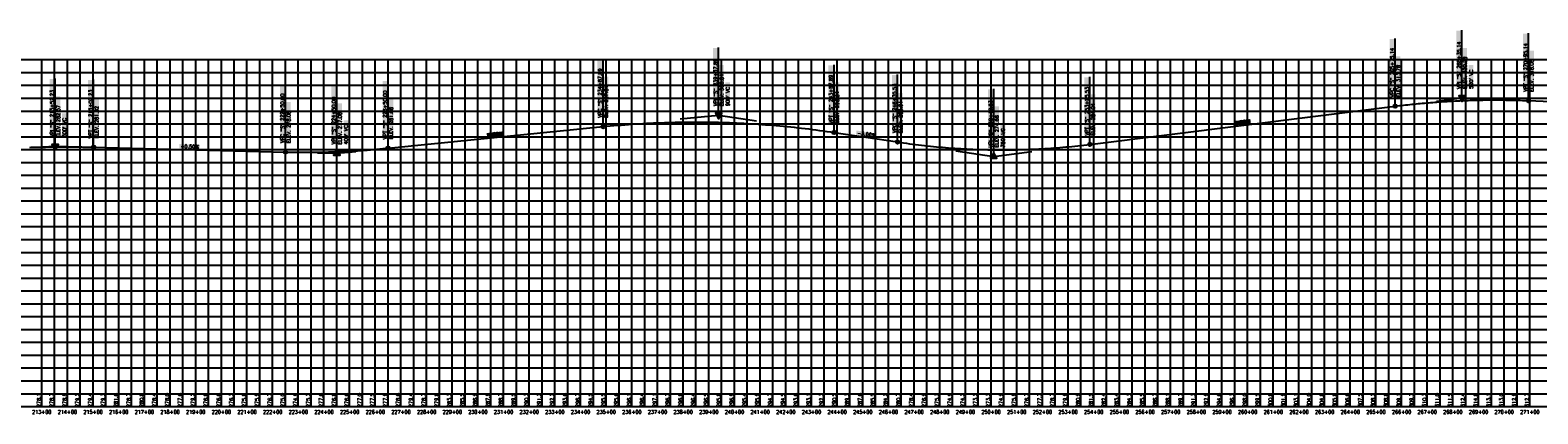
# Model space of a CAD drawing. Extents: x 114466 to 237039, y 16086 to 93345.
# Tile 28 of 81: x 158536 to 164413, y 25586 to 27079. Entities that reach past the tile are written whole.
import ezdxf
from ezdxf.enums import TextEntityAlignment as Align

# ---------------------------------------------------------------- set-up
doc = ezdxf.new("R2010")
doc.units = 0
doc.header["$LTSCALE"] = 50
doc.header["$MEASUREMENT"] = 0
doc.layers.get('0').update_dxf_attribs({"color": 1})
for name, color, linetype in [('STERL_SHIFT2-PBASE', 251, 'Continuous'), ('STERL_SHIFT2-PEGCT', 251, 'Continuous'), ('STERL_SHIFT2-PFGC', 6, 'Continuous'), ('sterl_shift2-PFGCT', 3, 'Continuous'), ('sterl_shift2-PFGCT-B', 3, 'Continuous'), ('STERL_SHIFT2-PGRID', 251, 'Continuous'), ('STERL_SHIFT2-PVGRID', 251, 'Continuous')]:
    doc.layers.add(name, color=color, linetype=linetype)
doc.styles.add('L140', font='ROMANSM.shx', dxfattribs={"height": 14})

# ---------------------------------------------------------------- blocks, each defined once
blk = doc.blocks.new('CRV_CIR')
at = {"color": 155, "const_width": 0.063, "flags": 128}
blk.add_lwpolyline([(-0.0315, 0, 1), (0.0315, 0, 1)], format="xyb", close=True, dxfattribs=at)
for radius in [0.07, 0.0187]:
    blk.add_circle((0, 0), radius)
blk = doc.blocks.new('crv_tri')
for points in [[(0.125, -0.072), (0, 0.144), (-0.125, -0.072)], [(-0.125, -0.072), (0.125, -0.072), (0, 0.144)]]:
    blk.add_hatch(color=155).paths.add_polyline_path(points)
for p, q in [((0, 0.144), (-0.125, -0.072)), ((0.125, -0.072), (0, 0.144)), ((-0.125, -0.072), (0.125, -0.072))]:
    blk.add_line(p, q)
at = {"flags": 128}
for points in [[(0, 0.144), (-0.125, -0.072), (0.125, -0.072)], [(-0.125, -0.072), (0.125, -0.072), (0, 0.144)]]:
    blk.add_lwpolyline(points, close=True, dxfattribs=at)
blk.add_circle((0, 0), 0.025)
blk.add_circle((0, 0), 0.025)
blk.add_circle((0, 0), 0.025)

msp = doc.modelspace()

# ---------------------------------------------------------------- linework, layer by layer
at = {"layer": 'STERL_SHIFT2-PBASE'}
for p, q in [((137615.98245, 25664.70566), (195633.78158, 25664.70566)), ((158581.57245, 25614.70566), (158581.57245, 25664.70566)), ((158631.57245, 25614.70566), (158631.57245, 25664.70566)), ((158681.57245, 25614.70566), (158681.57245, 25664.70566)), ((158731.57245, 25614.70566), (158731.57245, 25664.70566)), ((158781.57245, 25614.70566), (158781.57245, 25664.70566)), ((158831.57245, 25614.70566), (158831.57245, 25664.70566)), ((158881.57245, 25614.70566), (158881.57245, 25664.70566)), ((158931.57245, 25614.70566), (158931.57245, 25664.70566)), ((158981.57245, 25614.70566), (158981.57245, 25664.70566)), ((159031.57245, 25614.70566), (159031.57245, 25664.70566)), ((159081.57245, 25614.70566), (159081.57245, 25664.70566)), ((159131.57245, 25614.70566), (159131.57245, 25664.70566)), ((159181.57245, 25614.70566), (159181.57245, 25664.70566)), ((159231.57245, 25614.70566), (159231.57245, 25664.70566)), ((159281.57245, 25614.70566), (159281.57245, 25664.70566)), ((159331.57245, 25614.70566), (159331.57245, 25664.70566)), ((159381.57245, 25614.70566), (159381.57245, 25664.70566)), ((159431.57245, 25614.70566), (159431.57245, 25664.70566)), ((159481.57245, 25614.70566), (159481.57245, 25664.70566)), ((159531.57245, 25614.70566), (159531.57245, 25664.70566)), ((159581.57245, 25614.70566), (159581.57245, 25664.70566)), ((159631.57245, 25614.70566), (159631.57245, 25664.70566)), ((159681.57245, 25614.70566), (159681.57245, 25664.70566)), ((159731.57245, 25614.70566), (159731.57245, 25664.70566)), ((159781.57245, 25614.70566), (159781.57245, 25664.70566)), ((159831.57245, 25614.70566), (159831.57245, 25664.70566)), ((159881.57245, 25614.70566), (159881.57245, 25664.70566)), ((159931.57245, 25614.70566), (159931.57245, 25664.70566)), ((159981.57245, 25614.70566), (159981.57245, 25664.70566)), ((160031.57245, 25614.70566), (160031.57245, 25664.70566)), ((160081.57245, 25614.70566), (160081.57245, 25664.70566)), ((160131.57245, 25614.70566), (160131.57245, 25664.70566)), ((160181.57245, 25614.70566), (160181.57245, 25664.70566)), ((160231.57245, 25614.70566), (160231.57245, 25664.70566)), ((160281.57245, 25614.70566), (160281.57245, 25664.70566)), ((160331.57245, 25614.70566), (160331.57245, 25664.70566)), ((160381.57245, 25614.70566), (160381.57245, 25664.70566)), ((160431.57245, 25614.70566), (160431.57245, 25664.70566)), ((160481.57245, 25614.70566), (160481.57245, 25664.70566)), ((160531.57245, 25614.70566), (160531.57245, 25664.70566)), ((160581.57245, 25614.70566), (160581.57245, 25664.70566)), ((160631.57245, 25614.70566), (160631.57245, 25664.70566)), ((160681.57245, 25614.70566), (160681.57245, 25664.70566)), ((160731.57245, 25614.70566), (160731.57245, 25664.70566)), ((160781.57245, 25614.70566), (160781.57245, 25664.70566)), ((160831.57245, 25614.70566), (160831.57245, 25664.70566)), ((160881.57245, 25614.70566), (160881.57245, 25664.70566)), ((160931.57245, 25614.70566), (160931.57245, 25664.70566)), ((160981.57245, 25614.70566), (160981.57245, 25664.70566)), ((161031.57245, 25614.70566), (161031.57245, 25664.70566)), ((161081.57245, 25614.70566), (161081.57245, 25664.70566)), ((161131.57245, 25614.70566), (161131.57245, 25664.70566)), ((161181.57245, 25614.70566), (161181.57245, 25664.70566)), ((161231.57245, 25614.70566), (161231.57245, 25664.70566)), ((161281.57245, 25614.70566), (161281.57245, 25664.70566)), ((161331.57245, 25614.70566), (161331.57245, 25664.70566)), ((161381.57245, 25614.70566), (161381.57245, 25664.70566)), ((161431.57245, 25614.70566), (161431.57245, 25664.70566)), ((161481.57245, 25614.70566), (161481.57245, 25664.70566)), ((161531.57245, 25614.70566), (161531.57245, 25664.70566)), ((161581.57245, 25614.70566), (161581.57245, 25664.70566)), ((161631.57245, 25614.70566), (161631.57245, 25664.70566)), ((161681.57245, 25614.70566), (161681.57245, 25664.70566)), ((161731.57245, 25614.70566), (161731.57245, 25664.70566)), ((161781.57245, 25614.70566), (161781.57245, 25664.70566)), ((161831.57245, 25614.70566), (161831.57245, 25664.70566)), ((161881.57245, 25614.70566), (161881.57245, 25664.70566)), ((161931.57245, 25614.70566), (161931.57245, 25664.70566)), ((161981.57245, 25614.70566), (161981.57245, 25664.70566)), ((162031.57245, 25614.70566), (162031.57245, 25664.70566)), ((162081.57245, 25614.70566), (162081.57245, 25664.70566)), ((162131.57245, 25614.70566), (162131.57245, 25664.70566)), ((162181.57245, 25614.70566), (162181.57245, 25664.70566)), ((162231.57245, 25614.70566), (162231.57245, 25664.70566)), ((162281.57245, 25614.70566), (162281.57245, 25664.70566)), ((162331.57245, 25614.70566), (162331.57245, 25664.70566)), ((162381.57245, 25614.70566), (162381.57245, 25664.70566)), ((162431.57245, 25614.70566), (162431.57245, 25664.70566)), ((162481.57245, 25614.70566), (162481.57245, 25664.70566)), ((162531.57245, 25614.70566), (162531.57245, 25664.70566)), ((162581.57245, 25614.70566), (162581.57245, 25664.70566)), ((162631.57245, 25614.70566), (162631.57245, 25664.70566)), ((162681.57245, 25614.70566), (162681.57245, 25664.70566)), ((162731.57245, 25614.70566), (162731.57245, 25664.70566)), ((162781.57245, 25614.70566), (162781.57245, 25664.70566)), ((162831.57245, 25614.70566), (162831.57245, 25664.70566)), ((162881.57245, 25614.70566), (162881.57245, 25664.70566)), ((162931.57245, 25614.70566), (162931.57245, 25664.70566)), ((162981.57245, 25614.70566), (162981.57245, 25664.70566)), ((163031.57245, 25614.70566), (163031.57245, 25664.70566)), ((163081.57245, 25614.70566), (163081.57245, 25664.70566)), ((163131.57245, 25614.70566), (163131.57245, 25664.70566)), ((163181.57245, 25614.70566), (163181.57245, 25664.70566)), ((163231.57245, 25614.70566), (163231.57245, 25664.70566)), ((163281.57245, 25614.70566), (163281.57245, 25664.70566)), ((163331.57245, 25614.70566), (163331.57245, 25664.70566)), ((163381.57245, 25614.70566), (163381.57245, 25664.70566)), ((163431.57245, 25614.70566), (163431.57245, 25664.70566)), ((163481.57245, 25614.70566), (163481.57245, 25664.70566)), ((163531.57245, 25614.70566), (163531.57245, 25664.70566)), ((163581.57245, 25614.70566), (163581.57245, 25664.70566)), ((163631.57245, 25614.70566), (163631.57245, 25664.70566)), ((163681.57245, 25614.70566), (163681.57245, 25664.70566)), ((163731.57245, 25614.70566), (163731.57245, 25664.70566)), ((163781.57245, 25614.70566), (163781.57245, 25664.70566)), ((163831.57245, 25614.70566), (163831.57245, 25664.70566)), ((163881.57245, 25614.70566), (163881.57245, 25664.70566)), ((163931.57245, 25614.70566), (163931.57245, 25664.70566)), ((163981.57245, 25614.70566), (163981.57245, 25664.70566)), ((164031.57245, 25614.70566), (164031.57245, 25664.70566)), ((164081.57245, 25614.70566), (164081.57245, 25664.70566)), ((164131.57245, 25614.70566), (164131.57245, 25664.70566)), ((164181.57245, 25614.70566), (164181.57245, 25664.70566)), ((164231.57245, 25614.70566), (164231.57245, 25664.70566)), ((164281.57245, 25614.70566), (164281.57245, 25664.70566)), ((164331.57245, 25614.70566), (164331.57245, 25664.70566)), ((164381.57245, 25614.70566), (164381.57245, 25664.70566)), ((137615.98245, 25614.70566), (195633.78158, 25614.70566))]:
    msp.add_line(p, q, dxfattribs=at)
at = {"layer": 'STERL_SHIFT2-PFGC'}
for p, q in [((164376.71328, 26805.12773), (165631.57245, 26752.24616)), ((162667.09872, 26634.88269), (163856.71328, 26783.58451)), ((159931.57245, 26620.11533), (160769.45767, 26703.90385)), ((161669.45767, 26681.40385), (161917.09872, 26644.25769)), ((158783.80674, 26623.80947), (159531.57245, 26605.11533))]:
    msp.add_line(p, q, dxfattribs=at)
for points in [[(163856.71328, 26783.58451), (163864.83828, 26784.58953), (163872.96328, 26785.57332), (163881.08828, 26786.5359), (163889.21328, 26787.47726), (163897.33828, 26788.3974), (163905.46328, 26789.29632), (163913.58828, 26790.17402), (163921.71328, 26791.0305), (163929.83828, 26791.86576), (163937.96328, 26792.6798), (163946.08828, 26793.47263), (163954.21328, 26794.24423), (163962.33828, 26794.99462), (163970.46328, 26795.72379), (163978.58828, 26796.43173), (163986.71328, 26797.11846), (163994.83828, 26797.78397), (164002.96328, 26798.42826), (164011.08828, 26799.05133), (164019.21328, 26799.65318), (164027.33828, 26800.23382), (164035.46328, 26800.79323), (164043.58828, 26801.33143), (164051.71328, 26801.8484), (164059.83828, 26802.34416), (164067.96328, 26802.81869), (164076.08828, 26803.27201), (164084.21328, 26803.70411), (164092.33828, 26804.11499), (164100.46328, 26804.50465), (164108.58828, 26804.87309), (164116.71328, 26805.22032), (164124.83828, 26805.54632), (164132.96328, 26805.8511), (164141.08828, 26806.13467), (164149.21328, 26806.39701), (164157.33828, 26806.63814), (164165.46328, 26806.85805), (164173.58828, 26807.05674), (164181.71328, 26807.23421), (164189.83828, 26807.39046), (164197.96328, 26807.52549), (164206.08828, 26807.6393), (164214.21328, 26807.73189), (164222.33828, 26807.80327), (164230.46328, 26807.85342), (164238.58828, 26807.88236), (164246.71328, 26807.89007), (164254.83828, 26807.87657), (164262.96328, 26807.84185), (164271.08828, 26807.78591), (164279.21328, 26807.70875), (164287.33828, 26807.61037), (164295.46328, 26807.49077), (164303.58828, 26807.34995), (164311.71328, 26807.18792), (164319.83828, 26807.00466), (164327.96328, 26806.80019), (164336.08828, 26806.57449), (164344.21328, 26806.32758), (164352.33828, 26806.05945), (164360.46328, 26805.77009), (164368.58828, 26805.45952), (164376.71328, 26805.12773)], [(160769.45767, 26703.90385), (160783.52017, 26705.28263), (160797.58267, 26706.60649), (160811.64517, 26707.87541), (160825.70767, 26709.0894), (160839.77017, 26710.24845), (160853.83267, 26711.35258), (160867.89517, 26712.40177), (160881.95767, 26713.39604), (160896.02017, 26714.33537), (160910.08267, 26715.21977), (160924.14517, 26716.04923), (160938.20767, 26716.82377), (160952.27017, 26717.54338), (160966.33267, 26718.20805), (160980.39517, 26718.81779), (160994.45767, 26719.3726), (161008.52017, 26719.87248), (161022.58267, 26720.31742), (161036.64517, 26720.70744), (161050.70767, 26721.04252), (161064.77017, 26721.32267), (161078.83267, 26721.54789), (161092.89517, 26721.71818), (161106.95767, 26721.83354), (161121.02017, 26721.89396), (161135.08267, 26721.89945), (161149.14517, 26721.85002), (161163.20767, 26721.74565), (161177.27017, 26721.58634), (161191.33267, 26721.37211), (161205.39517, 26721.10295), (161219.45767, 26720.77885), (161233.52017, 26720.39982), (161247.58267, 26719.96586), (161261.64517, 26719.47697), (161275.70767, 26718.93315), (161289.77017, 26718.33439), (161303.83267, 26717.6807), (161317.89517, 26716.97209), (161331.95767, 26716.20854), (161346.02017, 26715.39005), (161360.08267, 26714.51664), (161374.14517, 26713.5883), (161388.20767, 26712.60502), (161402.27017, 26711.56681), (161416.33267, 26710.47367), (161430.39517, 26709.3256), (161444.45767, 26708.1226), (161458.52017, 26706.86466), (161472.58267, 26705.5518), (161486.64517, 26704.184), (161500.70767, 26702.76127), (161514.77017, 26701.28361), (161528.83267, 26699.75102), (161542.89517, 26698.16349), (161556.95767, 26696.52104), (161571.02017, 26694.82365), (161585.08267, 26693.07133), (161599.14517, 26691.26408), (161613.20767, 26689.4019), (161627.27017, 26687.48478), (161641.33267, 26685.51274), (161655.39517, 26683.48576), (161669.45767, 26681.40385)], [(158535.36924, 26623.33394), (158540.05674, 26623.4667), (158544.74424, 26623.59469), (158549.43174, 26623.71792), (158554.11924, 26623.83639), (158558.80674, 26623.95009), (158563.49424, 26624.05904), (158568.18174, 26624.16323), (158572.86924, 26624.26266), (158577.55674, 26624.35732), (158582.24424, 26624.44723), (158586.93174, 26624.53237), (158591.61924, 26624.61275), (158596.30674, 26624.68838), (158600.99424, 26624.75924), (158605.68174, 26624.82534), (158610.36924, 26624.88668), (158615.05674, 26624.94326), (158619.74424, 26624.99508), (158624.43174, 26625.04214), (158629.11924, 26625.08443), (158633.80674, 26625.12197), (158638.49424, 26625.15475), (158643.18174, 26625.18276), (158647.86924, 26625.20601), (158652.55674, 26625.22451), (158657.24424, 26625.23824), (158661.93174, 26625.24721), (158666.61924, 26625.25142), (158671.30674, 26625.25088), (158675.99424, 26625.24557), (158680.68174, 26625.23549), (158685.36924, 26625.22066), (158690.05674, 26625.20107), (158694.74424, 26625.17672), (158699.43174, 26625.1476), (158704.11924, 26625.11373), (158708.80674, 26625.07509), (158713.49424, 26625.0317), (158718.18174, 26624.98354), (158722.86924, 26624.93062), (158727.55674, 26624.87295), (158732.24424, 26624.81051), (158736.93174, 26624.74331), (158741.61924, 26624.67135), (158746.30674, 26624.59463), (158750.99424, 26624.51314), (158755.68174, 26624.4269), (158760.36924, 26624.3359), (158765.05674, 26624.24013), (158769.74424, 26624.13961), (158774.43174, 26624.03432), (158779.11924, 26623.92428), (158783.80674, 26623.80947)], [(159531.57245, 26605.11533), (159537.82245, 26604.96518), (159544.07245, 26604.82724), (159550.32245, 26604.70151), (159556.57245, 26604.58798), (159562.82245, 26604.48666), (159569.07245, 26604.39755), (159575.32245, 26604.32065), (159581.57245, 26604.25595), (159587.82245, 26604.20346), (159594.07245, 26604.16318), (159600.32245, 26604.1351), (159606.57245, 26604.11923), (159612.82245, 26604.11557), (159619.07245, 26604.12412), (159625.32245, 26604.14487), (159631.57245, 26604.17783), (159637.82245, 26604.22299), (159644.07245, 26604.28037), (159650.32245, 26604.34995), (159656.57245, 26604.43173), (159662.82245, 26604.52573), (159669.07245, 26604.63193), (159675.32245, 26604.75034), (159681.57245, 26604.88095), (159687.82245, 26605.02377), (159694.07245, 26605.1788), (159700.32245, 26605.34604), (159706.57245, 26605.52548), (159712.82245, 26605.71713), (159719.07245, 26605.92099), (159725.32245, 26606.13706), (159731.57245, 26606.36533), (159737.82245, 26606.60581), (159744.07245, 26606.85849), (159750.32245, 26607.12338), (159756.57245, 26607.40048), (159762.82245, 26607.68979), (159769.07245, 26607.9913), (159775.32245, 26608.30502), (159781.57245, 26608.63095), (159787.82245, 26608.96909), (159794.07245, 26609.31943), (159800.32245, 26609.68198), (159806.57245, 26610.05673), (159812.82245, 26610.4437), (159819.07245, 26610.84287), (159825.32245, 26611.25424), (159831.57245, 26611.67783), (159837.82245, 26612.11362), (159844.07245, 26612.56162), (159850.32245, 26613.02182), (159856.57245, 26613.49423), (159862.82245, 26613.97885), (159869.07245, 26614.47568), (159875.32245, 26614.98471), (159881.57245, 26615.50595), (159887.82245, 26616.0394), (159894.07245, 26616.58505), (159900.32245, 26617.14291), (159906.57245, 26617.71298), (159912.82245, 26618.29526), (159919.07245, 26618.88974), (159925.32245, 26619.49643), (159931.57245, 26620.11533)], [(161917.09872, 26644.25769), (161928.81747, 26642.52506), (161940.53622, 26640.84277), (161952.25497, 26639.21085), (161963.97372, 26637.62927), (161975.69247, 26636.09805), (161987.41122, 26634.61719), (161999.12997, 26633.18668), (162010.84872, 26631.80652), (162022.56747, 26630.47672), (162034.28622, 26629.19727), (162046.00497, 26627.96817), (162057.72372, 26626.78943), (162069.44247, 26625.66104), (162081.16122, 26624.58301), (162092.87997, 26623.55533), (162104.59872, 26622.578), (162116.31747, 26621.65103), (162128.03622, 26620.77441), (162139.75497, 26619.94815), (162151.47372, 26619.17224), (162163.19247, 26618.44669), (162174.91122, 26617.77148), (162186.62997, 26617.14664), (162198.34872, 26616.57214), (162210.06747, 26616.048), (162221.78622, 26615.57422), (162233.50497, 26615.15079), (162245.22372, 26614.77771), (162256.94247, 26614.45499), (162268.66122, 26614.18262), (162280.37997, 26613.9606), (162292.09872, 26613.78894), (162303.81747, 26613.66763), (162315.53622, 26613.59668), (162327.25497, 26613.57608), (162338.97372, 26613.60584), (162350.69247, 26613.68594), (162362.41122, 26613.81641), (162374.12997, 26613.99722), (162385.84872, 26614.22839), (162397.56747, 26614.50992), (162409.28622, 26614.8418), (162421.00497, 26615.22403), (162432.72372, 26615.65662), (162444.44247, 26616.13956), (162456.16122, 26616.67285), (162467.87997, 26617.2565), (162479.59872, 26617.8905), (162491.31747, 26618.57486), (162503.03622, 26619.30957), (162514.75497, 26620.09464), (162526.47372, 26620.93005), (162538.19247, 26621.81583), (162549.91122, 26622.75195), (162561.62997, 26623.73843), (162573.34872, 26624.77527), (162585.06747, 26625.86246), (162596.78622, 26627), (162608.50497, 26628.1879), (162620.22372, 26629.42615), (162631.94247, 26630.71475), (162643.66122, 26632.05371), (162655.37997, 26633.44302), (162667.09872, 26634.88269)]]:
    msp.add_lwpolyline(points, dxfattribs=at)
at = {"layer": 'sterl_shift2-PFGCT'}
for p, q in [((163856.71328, 26783.58451), (163856.71328, 27046.75118)), ((164116.71328, 26816.08451), (164116.71328, 27079.25118)), ((164376.71328, 26805.12774), (164376.71328, 27068.2944)), ((161219.45767, 26748.90385), (161219.45767, 27012.07052)), ((160769.45767, 26703.90385), (160769.45767, 26967.07052)), ((161669.45767, 26681.40385), (161669.45767, 26944.57052)), ((158633.80674, 26627.55947), (158633.80674, 26890.72614)), ((158783.80674, 26623.80947), (158783.80674, 26886.97614)), ((159531.57245, 26605.11533), (159531.57245, 26867.73395)), ((159731.57245, 26600.11533), (159731.57245, 26861.03964)), ((159931.57245, 26620.11533), (159931.57245, 26883.69727)), ((161917.09872, 26644.25769), (161917.09872, 26907.42436)), ((162667.09872, 26634.88269), (162667.09872, 26898.04936)), ((162292.09872, 26588.00769), (162292.09872, 26851.17436))]:
    msp.add_line(p, q, dxfattribs=at)
at = {"layer": 'sterl_shift2-PFGCT', "color": 155}
for points in [[(163853.24661, 26819.05118), (163834.84661, 26819.05118), (163853.24661, 27044.78451), (163834.84661, 27044.78451)], [(164113.24661, 26851.55118), (164094.84661, 26851.55118), (164113.24661, 27077.28451), (164094.84661, 27077.28451)], [(164373.24661, 26840.5944), (164354.84661, 26840.5944), (164373.24661, 27066.32774), (164354.84661, 27066.32774)], [(161215.991, 26784.37052), (161197.591, 26784.37052), (161215.991, 27010.10385), (161197.591, 27010.10385)], [(163877.11328, 26819.18451), (163860.31328, 26819.18451), (163877.11328, 26977.98451), (163860.31328, 26977.98451)], [(164137.11328, 26851.68451), (164120.31328, 26851.68451), (164137.11328, 27010.48451), (164120.31328, 27010.48451)], [(164397.11328, 26840.72774), (164380.31328, 26840.72774), (164397.11328, 26999.52774), (164380.31328, 26999.52774)], [(160765.991, 26739.37052), (160747.591, 26739.37052), (160765.991, 26965.10385), (160747.591, 26965.10385)], [(161239.85767, 26784.50385), (161223.05767, 26784.50385), (161239.85767, 26943.30385), (161223.05767, 26943.30385)], [(161665.991, 26716.87052), (161647.591, 26716.87052), (161665.991, 26942.60385), (161647.591, 26942.60385)], [(164161.24661, 26851.55118), (164142.84661, 26851.55118), (164161.24661, 26943.95118), (164142.84661, 26943.95118)], [(158630.34007, 26663.02614), (158611.94007, 26663.02614), (158630.34007, 26888.75947), (158611.94007, 26888.75947)], [(158780.34007, 26659.27614), (158761.94007, 26659.27614), (158780.34007, 26885.00947), (158761.94007, 26885.00947)], [(159528.10578, 26640.58199), (159509.70578, 26640.58199), (159528.10578, 26866.31533), (159509.70578, 26866.31533)], [(159728.10578, 26635.58199), (159709.70578, 26635.58199), (159728.10578, 26861.31533), (159709.70578, 26861.31533)], [(159928.10578, 26655.58199), (159909.70578, 26655.58199), (159928.10578, 26881.31533), (159909.70578, 26881.31533)], [(160789.85767, 26739.50385), (160773.05767, 26739.50385), (160789.85767, 26898.30385), (160773.05767, 26898.30385)], [(161263.991, 26784.37052), (161245.591, 26784.37052), (161263.991, 26876.77052), (161245.591, 26876.77052)], [(161689.85767, 26717.00385), (161673.05767, 26717.00385), (161689.85767, 26875.80385), (161673.05767, 26875.80385)], [(161913.63205, 26679.72436), (161895.23205, 26679.72436), (161913.63205, 26905.45769), (161895.23205, 26905.45769)], [(162663.63205, 26670.34936), (162645.23205, 26670.34936), (162663.63205, 26896.08269), (162645.23205, 26896.08269)], [(158654.20674, 26663.15947), (158637.40674, 26663.15947), (158654.20674, 26821.95947), (158637.40674, 26821.95947)], [(158804.20674, 26659.40947), (158787.40674, 26659.40947), (158804.20674, 26818.20947), (158787.40674, 26818.20947)], [(159551.97245, 26640.71533), (159535.17245, 26640.71533), (159551.97245, 26799.51533), (159535.17245, 26799.51533)], [(159951.97245, 26655.71533), (159935.17245, 26655.71533), (159951.97245, 26814.51533), (159935.17245, 26814.51533)], [(161937.49872, 26679.85769), (161920.69872, 26679.85769), (161937.49872, 26834.65769), (161920.69872, 26834.65769)], [(162288.63205, 26623.47436), (162270.23205, 26623.47436), (162288.63205, 26849.20769), (162270.23205, 26849.20769)], [(162687.49872, 26670.48269), (162670.69872, 26670.48269), (162687.49872, 26829.28269), (162670.69872, 26829.28269)], [(158678.34007, 26663.02614), (158659.94007, 26663.02614), (158678.34007, 26755.42614), (158659.94007, 26755.42614)], [(159751.97245, 26635.71533), (159735.17245, 26635.71533), (159751.97245, 26794.51533), (159735.17245, 26794.51533)], [(162312.49872, 26623.60769), (162295.69872, 26623.60769), (162312.49872, 26782.40769), (162295.69872, 26782.40769)], [(159776.10578, 26635.58199), (159757.70578, 26635.58199), (159776.10578, 26727.98199), (159757.70578, 26727.98199)], [(160317.25478, 26662.29799), (160315.58134, 26679.01444), (160383.05921, 26668.88548), (160381.38577, 26685.60193)], [(161754.51868, 26672.28677), (161757.01155, 26688.90079), (161833.10563, 26660.49513), (161835.5985, 26677.10915)], [(162336.63205, 26623.47436), (162318.23205, 26623.47436), (162336.63205, 26715.87436), (162318.23205, 26715.87436)], [(163228.64895, 26708.69965), (163226.56275, 26725.36961), (163294.2704, 26716.912), (163292.1842, 26733.58197)], [(159118.05863, 26619.05516), (159118.47886, 26635.8499), (159197.50043, 26617.06739), (159197.92067, 26633.86214)]]:
    msp.add_solid(points, dxfattribs=at)
at = {"layer": 'sterl_shift2-PFGCT-B'}
for p, q in [((164017.48549, 26803.68104), (164116.71328, 26816.08451)), ((164116.71328, 26816.08451), (164216.6246, 26811.8741)), ((161070.20209, 26733.97829), (161219.45767, 26748.90385)), ((161219.45767, 26748.90385), (161367.79812, 26726.65278)), ((158583.84669, 26625.56107), (158633.80674, 26627.55947)), ((158633.80674, 26627.55947), (158683.79112, 26626.30986)), ((159656.59587, 26601.98974), (159731.57245, 26600.11533)), ((159731.57245, 26600.11533), (159806.20024, 26607.57811)), ((162143.75827, 26610.25876), (162292.09872, 26588.00769)), ((162292.09872, 26588.00769), (162440.9404, 26606.6129))]:
    msp.add_line(p, q, dxfattribs=at)
at = {"layer": 'STERL_SHIFT2-PGRID'}
for p, q in [((137615.98245, 26964.70566), (195633.78158, 26964.70566)), ((137615.98245, 26914.70566), (195633.78158, 26914.70566)), ((158581.57245, 25664.70566), (158581.57245, 26964.70566)), ((158631.57245, 25664.70566), (158631.57245, 26964.70566)), ((158681.57245, 25664.70566), (158681.57245, 26964.70566)), ((158731.57245, 25664.70566), (158731.57245, 26964.70566)), ((158781.57245, 25664.70566), (158781.57245, 26964.70566)), ((158831.57245, 25664.70566), (158831.57245, 26964.70566)), ((158881.57245, 25664.70566), (158881.57245, 26964.70566)), ((158931.57245, 25664.70566), (158931.57245, 26964.70566)), ((158981.57245, 25664.70566), (158981.57245, 26964.70566)), ((159031.57245, 25664.70566), (159031.57245, 26964.70566)), ((159081.57245, 25664.70566), (159081.57245, 26964.70566)), ((159131.57245, 25664.70566), (159131.57245, 26964.70566)), ((159181.57245, 25664.70566), (159181.57245, 26964.70566)), ((159231.57245, 25664.70566), (159231.57245, 26964.70566)), ((159281.57245, 25664.70566), (159281.57245, 26964.70566)), ((159331.57245, 25664.70566), (159331.57245, 26964.70566)), ((159381.57245, 25664.70566), (159381.57245, 26964.70566)), ((159431.57245, 25664.70566), (159431.57245, 26964.70566)), ((159481.57245, 25664.70566), (159481.57245, 26964.70566)), ((159531.57245, 25664.70566), (159531.57245, 26964.70566)), ((159581.57245, 25664.70566), (159581.57245, 26964.70566)), ((159631.57245, 25664.70566), (159631.57245, 26964.70566)), ((159681.57245, 25664.70566), (159681.57245, 26964.70566)), ((159731.57245, 25664.70566), (159731.57245, 26964.70566)), ((159781.57245, 25664.70566), (159781.57245, 26964.70566)), ((159831.57245, 25664.70566), (159831.57245, 26964.70566)), ((159881.57245, 25664.70566), (159881.57245, 26964.70566)), ((159931.57245, 25664.70566), (159931.57245, 26964.70566)), ((159981.57245, 25664.70566), (159981.57245, 26964.70566)), ((160031.57245, 25664.70566), (160031.57245, 26964.70566)), ((160081.57245, 25664.70566), (160081.57245, 26964.70566)), ((160131.57245, 25664.70566), (160131.57245, 26964.70566)), ((160181.57245, 25664.70566), (160181.57245, 26964.70566)), ((160231.57245, 25664.70566), (160231.57245, 26964.70566)), ((160281.57245, 25664.70566), (160281.57245, 26964.70566)), ((160331.57245, 25664.70566), (160331.57245, 26964.70566)), ((160381.57245, 25664.70566), (160381.57245, 26964.70566)), ((160431.57245, 25664.70566), (160431.57245, 26964.70566)), ((160481.57245, 25664.70566), (160481.57245, 26964.70566)), ((160531.57245, 25664.70566), (160531.57245, 26964.70566)), ((160581.57245, 25664.70566), (160581.57245, 26964.70566)), ((160631.57245, 25664.70566), (160631.57245, 26964.70566)), ((160681.57245, 25664.70566), (160681.57245, 26964.70566)), ((160731.57245, 25664.70566), (160731.57245, 26964.70566)), ((160781.57245, 25664.70566), (160781.57245, 26964.70566)), ((160831.57245, 25664.70566), (160831.57245, 26964.70566)), ((160881.57245, 25664.70566), (160881.57245, 26964.70566)), ((160931.57245, 25664.70566), (160931.57245, 26964.70566)), ((160981.57245, 25664.70566), (160981.57245, 26964.70566)), ((161031.57245, 25664.70566), (161031.57245, 26964.70566)), ((161081.57245, 25664.70566), (161081.57245, 26964.70566)), ((161131.57245, 25664.70566), (161131.57245, 26964.70566)), ((161181.57245, 25664.70566), (161181.57245, 26964.70566)), ((161231.57245, 25664.70566), (161231.57245, 26964.70566)), ((161281.57245, 25664.70566), (161281.57245, 26964.70566)), ((161331.57245, 25664.70566), (161331.57245, 26964.70566)), ((161381.57245, 25664.70566), (161381.57245, 26964.70566)), ((161431.57245, 25664.70566), (161431.57245, 26964.70566)), ((161481.57245, 25664.70566), (161481.57245, 26964.70566)), ((161531.57245, 25664.70566), (161531.57245, 26964.70566)), ((161581.57245, 25664.70566), (161581.57245, 26964.70566)), ((161631.57245, 25664.70566), (161631.57245, 26964.70566)), ((161681.57245, 25664.70566), (161681.57245, 26964.70566)), ((161731.57245, 25664.70566), (161731.57245, 26964.70566)), ((161781.57245, 25664.70566), (161781.57245, 26964.70566)), ((161831.57245, 25664.70566), (161831.57245, 26964.70566)), ((161881.57245, 25664.70566), (161881.57245, 26964.70566)), ((161931.57245, 25664.70566), (161931.57245, 26964.70566)), ((161981.57245, 25664.70566), (161981.57245, 26964.70566)), ((162031.57245, 25664.70566), (162031.57245, 26964.70566)), ((162081.57245, 25664.70566), (162081.57245, 26964.70566)), ((162131.57245, 25664.70566), (162131.57245, 26964.70566)), ((162181.57245, 25664.70566), (162181.57245, 26964.70566)), ((162231.57245, 25664.70566), (162231.57245, 26964.70566)), ((162281.57245, 25664.70566), (162281.57245, 26964.70566)), ((162331.57245, 25664.70566), (162331.57245, 26964.70566)), ((162381.57245, 25664.70566), (162381.57245, 26964.70566)), ((162431.57245, 25664.70566), (162431.57245, 26964.70566)), ((162481.57245, 25664.70566), (162481.57245, 26964.70566)), ((162531.57245, 25664.70566), (162531.57245, 26964.70566)), ((162581.57245, 25664.70566), (162581.57245, 26964.70566)), ((162631.57245, 25664.70566), (162631.57245, 26964.70566)), ((162681.57245, 25664.70566), (162681.57245, 26964.70566)), ((162731.57245, 25664.70566), (162731.57245, 26964.70566)), ((162781.57245, 25664.70566), (162781.57245, 26964.70566)), ((162831.57245, 25664.70566), (162831.57245, 26964.70566)), ((162881.57245, 25664.70566), (162881.57245, 26964.70566)), ((162931.57245, 25664.70566), (162931.57245, 26964.70566)), ((162981.57245, 25664.70566), (162981.57245, 26964.70566)), ((163031.57245, 25664.70566), (163031.57245, 26964.70566)), ((163081.57245, 25664.70566), (163081.57245, 26964.70566)), ((163131.57245, 25664.70566), (163131.57245, 26964.70566)), ((163181.57245, 25664.70566), (163181.57245, 26964.70566)), ((163231.57245, 25664.70566), (163231.57245, 26964.70566)), ((163281.57245, 25664.70566), (163281.57245, 26964.70566)), ((163331.57245, 25664.70566), (163331.57245, 26964.70566)), ((163381.57245, 25664.70566), (163381.57245, 26964.70566)), ((163431.57245, 25664.70566), (163431.57245, 26964.70566)), ((163481.57245, 25664.70566), (163481.57245, 26964.70566)), ((163531.57245, 25664.70566), (163531.57245, 26964.70566)), ((163581.57245, 25664.70566), (163581.57245, 26964.70566)), ((163631.57245, 25664.70566), (163631.57245, 26964.70566)), ((163681.57245, 25664.70566), (163681.57245, 26964.70566)), ((163731.57245, 25664.70566), (163731.57245, 26964.70566)), ((163781.57245, 25664.70566), (163781.57245, 26964.70566)), ((163831.57245, 25664.70566), (163831.57245, 26964.70566)), ((163881.57245, 25664.70566), (163881.57245, 26964.70566)), ((163931.57245, 25664.70566), (163931.57245, 26964.70566)), ((163981.57245, 25664.70566), (163981.57245, 26964.70566)), ((164031.57245, 25664.70566), (164031.57245, 26964.70566)), ((164081.57245, 25664.70566), (164081.57245, 26964.70566)), ((164131.57245, 25664.70566), (164131.57245, 26964.70566)), ((164181.57245, 25664.70566), (164181.57245, 26964.70566)), ((164231.57245, 25664.70566), (164231.57245, 26964.70566)), ((164281.57245, 25664.70566), (164281.57245, 26964.70566)), ((164331.57245, 25664.70566), (164331.57245, 26964.70566)), ((164381.57245, 25664.70566), (164381.57245, 26964.70566)), ((137615.98245, 26864.70566), (195633.78158, 26864.70566)), ((137615.98245, 26814.70566), (195633.78158, 26814.70566)), ((137615.98245, 26764.70566), (195633.78158, 26764.70566)), ((137615.98245, 26714.70566), (195633.78158, 26714.70566)), ((137615.98245, 26664.70566), (195633.78158, 26664.70566)), ((137615.98245, 26614.70566), (195633.78158, 26614.70566)), ((137615.98245, 26564.70566), (195633.78158, 26564.70566)), ((137615.98245, 26514.70566), (195633.78158, 26514.70566)), ((137615.98245, 26464.70566), (195633.78158, 26464.70566)), ((137615.98245, 26414.70566), (195633.78158, 26414.70566)), ((137615.98245, 26364.70566), (195633.78158, 26364.70566)), ((137615.98245, 26314.70566), (195633.78158, 26314.70566)), ((137615.98245, 26264.70566), (195633.78158, 26264.70566)), ((137615.98245, 26214.70566), (195633.78158, 26214.70566)), ((137615.98245, 26164.70566), (195633.78158, 26164.70566)), ((137615.98245, 26114.70566), (195633.78158, 26114.70566)), ((137615.98245, 26064.70566), (195633.78158, 26064.70566)), ((137615.98245, 26014.70566), (195633.78158, 26014.70566)), ((137615.98245, 25964.70566), (195633.78158, 25964.70566)), ((137615.98245, 25914.70566), (195633.78158, 25914.70566)), ((137615.98245, 25864.70566), (195633.78158, 25864.70566)), ((137615.98245, 25814.70566), (195633.78158, 25814.70566)), ((137615.98245, 25764.70566), (195633.78158, 25764.70566)), ((137615.98245, 25714.70566), (195633.78158, 25714.70566))]:
    msp.add_line(p, q, dxfattribs=at)
at = {"layer": 'STERL_SHIFT2-PVGRID'}
for p, q in [((163581.57245, 25664.70566), (163581.57245, 26738.87592)), ((163631.57245, 25664.70566), (163631.57245, 26743.46726)), ((163681.57245, 25664.70566), (163681.57245, 26747.93566)), ((163731.57245, 25664.70566), (163731.57245, 26752.02633)), ((163781.57245, 25664.70566), (163781.57245, 26755.50372)), ((163831.57245, 25664.70566), (163831.57245, 26758.94564)), ((163881.57245, 25664.70566), (163881.57245, 26760.3795)), ((163931.57245, 25664.70566), (163931.57245, 26763.12651)), ((163981.57245, 25664.70566), (163981.57245, 26766.33607)), ((164031.57245, 25664.70566), (164031.57245, 26769.83715)), ((164081.57245, 25664.70566), (164081.57245, 26772.35865)), ((164131.57245, 25664.70566), (164131.57245, 26776.75198)), ((164181.57245, 25664.70566), (164181.57245, 26788.68705)), ((164231.57245, 25664.70566), (164231.57245, 26779.99301)), ((164281.57245, 25664.70566), (164281.57245, 26779.58071)), ((164331.57245, 25664.70566), (164331.57245, 26778.96279)), ((164381.57245, 25664.70566), (164381.57245, 26778.39019)), ((160631.57245, 25664.70566), (160631.57245, 26682.87327)), ((160681.57245, 25664.70566), (160681.57245, 26698.43217)), ((160731.57245, 25664.70566), (160731.57245, 26687.25651)), ((160781.57245, 25664.70566), (160781.57245, 26692.39251)), ((160831.57245, 25664.70566), (160831.57245, 26692.89949)), ((160881.57245, 25664.70566), (160881.57245, 26695.40683)), ((160931.57245, 25664.70566), (160931.57245, 26696.50691)), ((160981.57245, 25664.70566), (160981.57245, 26699.96971)), ((161031.57245, 25664.70566), (161031.57245, 26698.41501)), ((161081.57245, 25664.70566), (161081.57245, 26698.5699)), ((161131.57245, 25664.70566), (161131.57245, 26696.53137)), ((161181.57245, 25664.70566), (161181.57245, 26697.05043)), ((161231.57245, 25664.70566), (161231.57245, 26693.45593)), ((161281.57245, 25664.70566), (161281.57245, 26699.1231)), ((161331.57245, 25664.70566), (161331.57245, 26691.51478)), ((161381.57245, 25664.70566), (161381.57245, 26694.31563)), ((161431.57245, 25664.70566), (161431.57245, 26688.38957)), ((161481.57245, 25664.70566), (161481.57245, 26687.43208)), ((161531.57245, 25664.70566), (161531.57245, 26682.86144)), ((161581.57245, 25664.70566), (161581.57245, 26680.2839)), ((163131.57245, 25664.70566), (163131.57245, 26679.41402)), ((163181.57245, 25664.70566), (163181.57245, 26687.6985)), ((163231.57245, 25664.70566), (163231.57245, 26696.3081)), ((163281.57245, 25664.70566), (163281.57245, 26704.622)), ((163331.57245, 25664.70566), (163331.57245, 26712.33822)), ((163381.57245, 25664.70566), (163381.57245, 26718.63602)), ((163431.57245, 25664.70566), (163431.57245, 26724.44481)), ((163481.57245, 25664.70566), (163481.57245, 26730.2418)), ((163531.57245, 25664.70566), (163531.57245, 26734.74308)), ((158881.57245, 25664.70566), (158881.57245, 26622.77736)), ((160181.57245, 25664.70566), (160181.57245, 26631.39949)), ((160231.57245, 25664.70566), (160231.57245, 26642.03921)), ((160281.57245, 25664.70566), (160281.57245, 26649.38479)), ((160331.57245, 25664.70566), (160331.57245, 26654.25493)), ((160381.57245, 25664.70566), (160381.57245, 26658.37502)), ((160431.57245, 25664.70566), (160431.57245, 26662.01891)), ((160481.57245, 25664.70566), (160481.57245, 26666.45561)), ((160531.57245, 25664.70566), (160531.57245, 26670.82771)), ((160581.57245, 25664.70566), (160581.57245, 26675.71572)), ((161631.57245, 25664.70566), (161631.57245, 26676.31439)), ((161681.57245, 25664.70566), (161681.57245, 26667.22665)), ((161731.57245, 25664.70566), (161731.57245, 26660.97613)), ((161781.57245, 25664.70566), (161781.57245, 26652.72795)), ((161831.57245, 25664.70566), (161831.57245, 26642.17989)), ((161881.57245, 25664.70566), (161881.57245, 26635.73094)), ((162681.57245, 25664.70566), (162681.57245, 26622.14519)), ((162731.57245, 25664.70566), (162731.57245, 26626.82923)), ((162781.57245, 25664.70566), (162781.57245, 26631.46571)), ((162831.57245, 25664.70566), (162831.57245, 26636.13599)), ((162881.57245, 25664.70566), (162881.57245, 26642.0884)), ((162931.57245, 25664.70566), (162931.57245, 26648.1474)), ((162981.57245, 25664.70566), (162981.57245, 26655.086)), ((163031.57245, 25664.70566), (163031.57245, 26663.0576)), ((163081.57245, 25664.70566), (163081.57245, 26671.31645)), ((158581.57245, 25664.70566), (158581.57245, 26604.96282)), ((158631.57245, 25664.70566), (158631.57245, 26607.98193)), ((158681.57245, 25664.70566), (158681.57245, 26608.97439)), ((158731.57245, 25664.70566), (158731.57245, 26610.5643)), ((158781.57245, 25664.70566), (158781.57245, 26611.53694)), ((158831.57245, 25664.70566), (158831.57245, 26611.39872)), ((158931.57245, 25664.70566), (158931.57245, 26608.22337)), ((158981.57245, 25664.70566), (158981.57245, 26618.52546)), ((159031.57245, 25664.70566), (159031.57245, 26606.59927)), ((159081.57245, 25664.70566), (159081.57245, 26604.56145)), ((159131.57245, 25664.70566), (159131.57245, 26602.88569)), ((159181.57245, 25664.70566), (159181.57245, 26610.52982)), ((159231.57245, 25664.70566), (159231.57245, 26598.87449)), ((159281.57245, 25664.70566), (159281.57245, 26597.66553)), ((159331.57245, 25664.70566), (159331.57245, 26596.14893)), ((159381.57245, 25664.70566), (159381.57245, 26593.82164)), ((159431.57245, 25664.70566), (159431.57245, 26594.17731)), ((159481.57245, 25664.70566), (159481.57245, 26598.12738)), ((159531.57245, 25664.70566), (159531.57245, 26589.69897)), ((159581.57245, 25664.70566), (159581.57245, 26589.07435)), ((159631.57245, 25664.70566), (159631.57245, 26590.48212)), ((159681.57245, 25664.70566), (159681.57245, 26602.78534)), ((159731.57245, 25664.70566), (159731.57245, 26598.45733)), ((159781.57245, 25664.70566), (159781.57245, 26597.58685)), ((159831.57245, 25664.70566), (159831.57245, 26599.51591)), ((159881.57245, 25664.70566), (159881.57245, 26602.13979)), ((159931.57245, 25664.70566), (159931.57245, 26604.4388)), ((159981.57245, 25664.70566), (159981.57245, 26607.64368)), ((160031.57245, 25664.70566), (160031.57245, 26611.52429)), ((160081.57245, 25664.70566), (160081.57245, 26608.41825)), ((160131.57245, 25664.70566), (160131.57245, 26613.70251)), ((161931.57245, 25664.70566), (161931.57245, 26618.07942)), ((161981.57245, 25664.70566), (161981.57245, 26606.87991)), ((162031.57245, 25664.70566), (162031.57245, 26599.13611)), ((162081.57245, 25664.70566), (162081.57245, 26591.08811)), ((162131.57245, 25664.70566), (162131.57245, 26589.40254)), ((162181.57245, 25664.70566), (162181.57245, 26585.49224)), ((162231.57245, 25664.70566), (162231.57245, 26580.7296)), ((162281.57245, 25664.70566), (162281.57245, 26581.11157)), ((162331.57245, 25664.70566), (162331.57245, 26589.18014)), ((162381.57245, 25664.70566), (162381.57245, 26594.43968)), ((162431.57245, 25664.70566), (162431.57245, 26598.45274)), ((162481.57245, 25664.70566), (162481.57245, 26603.04623)), ((162531.57245, 25664.70566), (162531.57245, 26608.05017)), ((162581.57245, 25664.70566), (162581.57245, 26614.44647)), ((162631.57245, 25664.70566), (162631.57245, 26619.09452))]:
    msp.add_line(p, q, dxfattribs=at)

# ---------------------------------------------------------------- block references
at = {"layer": 'sterl_shift2-PFGCT-B', "xscale": 100, "yscale": 100, "zscale": 100, "rotation": 180}
for p in [(164116.71328, 26816.08451), (161219.45767, 26748.90385), (158633.80674, 26627.55947)]:
    msp.add_blockref('crv_tri', p, dxfattribs=at)
at = {"layer": 'sterl_shift2-PFGCT-B', "xscale": 100, "yscale": 100, "zscale": 100}
for name, p in [('CRV_CIR', (164376.71328, 26805.12774)), ('CRV_CIR', (163856.71328, 26783.58451)), ('CRV_CIR', (160769.45767, 26703.90385)), ('CRV_CIR', (161669.45767, 26681.40385)), ('CRV_CIR', (158783.80674, 26623.80947)), ('CRV_CIR', (159931.57245, 26620.11533)), ('CRV_CIR', (161917.09872, 26644.25769)), ('CRV_CIR', (162667.09872, 26634.88269)), ('CRV_CIR', (159531.57245, 26605.11533)), ('crv_tri', (159731.57245, 26600.11533)), ('crv_tri', (162292.09872, 26588.00769))]:
    msp.add_blockref(name, p, dxfattribs=at)

# ---------------------------------------------------------------- texts
at = {"layer": 'STERL_SHIFT2-PEGCT', "style": 'L140'}
for s, p in [('278.1', (158581.57245, 25639.70566)), ('278.7', (158631.57245, 25639.70566)), ('278.9', (158681.57245, 25639.70566)), ('279.2', (158731.57245, 25639.70566)), ('279.4', (158781.57245, 25639.70566)), ('279.3', (158831.57245, 25639.70566)), ('281.6', (158881.57245, 25639.70566)), ('278.7', (158931.57245, 25639.70566)), ('280.8', (158981.57245, 25639.70566)), ('278.4', (159031.57245, 25639.70566)), ('278.0', (159081.57245, 25639.70566)), ('277.6', (159131.57245, 25639.70566)), ('279.2', (159181.57245, 25639.70566)), ('276.8', (159231.57245, 25639.70566)), ('276.6', (159281.57245, 25639.70566)), ('276.3', (159331.57245, 25639.70566)), ('275.8', (159381.57245, 25639.70566)), ('275.9', (159431.57245, 25639.70566)), ('276.7', (159481.57245, 25639.70566)), ('275.0', (159531.57245, 25639.70566)), ('274.9', (159581.57245, 25639.70566)), ('275.2', (159631.57245, 25639.70566)), ('277.6', (159681.57245, 25639.70566)), ('276.8', (159731.57245, 25639.70566)), ('276.6', (159781.57245, 25639.70566)), ('277.0', (159831.57245, 25639.70566)), ('277.5', (159881.57245, 25639.70566)), ('277.9', (159931.57245, 25639.70566)), ('278.6', (159981.57245, 25639.70566)), ('279.4', (160031.57245, 25639.70566)), ('278.7', (160081.57245, 25639.70566)), ('279.8', (160131.57245, 25639.70566)), ('283.3', (160181.57245, 25639.70566)), ('285.5', (160231.57245, 25639.70566)), ('286.9', (160281.57245, 25639.70566)), ('287.9', (160331.57245, 25639.70566)), ('288.7', (160381.57245, 25639.70566)), ('289.5', (160431.57245, 25639.70566)), ('290.3', (160481.57245, 25639.70566)), ('291.2', (160531.57245, 25639.70566)), ('292.2', (160581.57245, 25639.70566)), ('293.6', (160631.57245, 25639.70566)), ('296.7', (160681.57245, 25639.70566)), ('294.5', (160731.57245, 25639.70566)), ('295.5', (160781.57245, 25639.70566)), ('295.6', (160831.57245, 25639.70566)), ('296.1', (160881.57245, 25639.70566)), ('296.4', (160931.57245, 25639.70566)), ('297.1', (160981.57245, 25639.70566)), ('296.7', (161031.57245, 25639.70566)), ('296.8', (161081.57245, 25639.70566)), ('296.4', (161131.57245, 25639.70566)), ('296.5', (161181.57245, 25639.70566)), ('295.8', (161231.57245, 25639.70566)), ('296.9', (161281.57245, 25639.70566)), ('295.4', (161331.57245, 25639.70566)), ('295.9', (161381.57245, 25639.70566)), ('294.7', (161431.57245, 25639.70566)), ('294.5', (161481.57245, 25639.70566)), ('293.6', (161531.57245, 25639.70566)), ('293.1', (161581.57245, 25639.70566)), ('292.3', (161631.57245, 25639.70566)), ('290.5', (161681.57245, 25639.70566)), ('289.3', (161731.57245, 25639.70566)), ('287.6', (161781.57245, 25639.70566)), ('285.5', (161831.57245, 25639.70566)), ('284.2', (161881.57245, 25639.70566)), ('280.7', (161931.57245, 25639.70566)), ('278.4', (161981.57245, 25639.70566)), ('276.9', (162031.57245, 25639.70566)), ('275.3', (162081.57245, 25639.70566)), ('274.9', (162131.57245, 25639.70566)), ('274.2', (162181.57245, 25639.70566)), ('273.2', (162231.57245, 25639.70566)), ('273.3', (162281.57245, 25639.70566)), ('274.9', (162331.57245, 25639.70566)), ('275.9', (162381.57245, 25639.70566)), ('276.7', (162431.57245, 25639.70566)), ('277.7', (162481.57245, 25639.70566)), ('278.7', (162531.57245, 25639.70566)), ('279.9', (162581.57245, 25639.70566)), ('280.9', (162631.57245, 25639.70566)), ('281.5', (162681.57245, 25639.70566)), ('282.4', (162731.57245, 25639.70566)), ('283.4', (162781.57245, 25639.70566)), ('284.3', (162831.57245, 25639.70566)), ('285.5', (162881.57245, 25639.70566)), ('286.7', (162931.57245, 25639.70566)), ('288.1', (162981.57245, 25639.70566)), ('289.7', (163031.57245, 25639.70566)), ('291.3', (163081.57245, 25639.70566)), ('292.9', (163131.57245, 25639.70566)), ('294.6', (163181.57245, 25639.70566)), ('296.3', (163231.57245, 25639.70566)), ('298.0', (163281.57245, 25639.70566)), ('299.5', (163331.57245, 25639.70566)), ('300.8', (163381.57245, 25639.70566)), ('301.9', (163431.57245, 25639.70566)), ('303.1', (163481.57245, 25639.70566)), ('304.0', (163531.57245, 25639.70566)), ('304.8', (163581.57245, 25639.70566)), ('305.8', (163631.57245, 25639.70566)), ('306.6', (163681.57245, 25639.70566)), ('307.5', (163731.57245, 25639.70566)), ('308.2', (163781.57245, 25639.70566)), ('308.8', (163831.57245, 25639.70566)), ('309.1', (163881.57245, 25639.70566)), ('309.7', (163931.57245, 25639.70566)), ('310.3', (163981.57245, 25639.70566)), ('311.0', (164031.57245, 25639.70566)), ('311.5', (164081.57245, 25639.70566)), ('312.4', (164131.57245, 25639.70566)), ('314.8', (164181.57245, 25639.70566)), ('313.1', (164231.57245, 25639.70566)), ('313.0', (164281.57245, 25639.70566)), ('312.9', (164331.57245, 25639.70566)), ('312.7', (164381.57245, 25639.70566))]:
    msp.add_text(s, height=14, rotation=90, dxfattribs=at).set_placement(p, align=Align.BOTTOM_CENTER)
for s, p in [('213+00', (158581.57245, 25593.70566)), ('214+00', (158681.57245, 25593.70566)), ('215+00', (158781.57245, 25593.70566)), ('216+00', (158881.57245, 25593.70566)), ('217+00', (158981.57245, 25593.70566)), ('218+00', (159081.57245, 25593.70566)), ('219+00', (159181.57245, 25593.70566)), ('220+00', (159281.57245, 25593.70566)), ('221+00', (159381.57245, 25593.70566)), ('222+00', (159481.57245, 25593.70566)), ('223+00', (159581.57245, 25593.70566)), ('224+00', (159681.57245, 25593.70566)), ('225+00', (159781.57245, 25593.70566)), ('226+00', (159881.57245, 25593.70566)), ('227+00', (159981.57245, 25593.70566)), ('228+00', (160081.57245, 25593.70566)), ('229+00', (160181.57245, 25593.70566)), ('230+00', (160281.57245, 25593.70566)), ('231+00', (160381.57245, 25593.70566)), ('232+00', (160481.57245, 25593.70566)), ('233+00', (160581.57245, 25593.70566)), ('234+00', (160681.57245, 25593.70566)), ('235+00', (160781.57245, 25593.70566)), ('236+00', (160881.57245, 25593.70566)), ('237+00', (160981.57245, 25593.70566)), ('238+00', (161081.57245, 25593.70566)), ('239+00', (161181.57245, 25593.70566)), ('240+00', (161281.57245, 25593.70566)), ('241+00', (161381.57245, 25593.70566)), ('242+00', (161481.57245, 25593.70566)), ('243+00', (161581.57245, 25593.70566)), ('244+00', (161681.57245, 25593.70566)), ('245+00', (161781.57245, 25593.70566)), ('246+00', (161881.57245, 25593.70566)), ('247+00', (161981.57245, 25593.70566)), ('248+00', (162081.57245, 25593.70566)), ('249+00', (162181.57245, 25593.70566)), ('250+00', (162281.57245, 25593.70566)), ('251+00', (162381.57245, 25593.70566)), ('252+00', (162481.57245, 25593.70566)), ('253+00', (162581.57245, 25593.70566)), ('254+00', (162681.57245, 25593.70566)), ('255+00', (162781.57245, 25593.70566)), ('256+00', (162881.57245, 25593.70566)), ('257+00', (162981.57245, 25593.70566)), ('258+00', (163081.57245, 25593.70566)), ('259+00', (163181.57245, 25593.70566)), ('260+00', (163281.57245, 25593.70566)), ('261+00', (163381.57245, 25593.70566)), ('262+00', (163481.57245, 25593.70566)), ('263+00', (163581.57245, 25593.70566)), ('264+00', (163681.57245, 25593.70566)), ('265+00', (163781.57245, 25593.70566)), ('266+00', (163881.57245, 25593.70566)), ('267+00', (163981.57245, 25593.70566)), ('268+00', (164081.57245, 25593.70566)), ('269+00', (164181.57245, 25593.70566)), ('270+00', (164281.57245, 25593.70566)), ('271+00', (164381.57245, 25593.70566))]:
    msp.add_text(s, height=14, dxfattribs=at).set_placement(p, align=Align.MIDDLE_CENTER)
at = {"layer": 'sterl_shift2-PFGCT', "style": 'L140'}
for s, p in [('VPC "S" 265+75.14', (163851.71328, 26818.58451)), ('VPI "S" 268+35.14', (164111.71328, 26851.08451)), ('VPT "S" 270+95.14', (164371.71328, 26840.12774)), ('VPI "S" 239+37.89', (161214.45767, 26783.90385)), ('ELEV. 313.78', (163875.71328, 26818.58451)), ('ELEV. 320.28', (164135.71328, 26851.08451)), ("520' VC", (164159.71328, 26851.08451)), ('ELEV. 318.08', (164395.71328, 26840.12774)), ('VPC "S" 234+87.89', (160764.45767, 26738.90385)), ('ELEV. 306.84', (161238.45767, 26783.90385)), ('VPT "S" 243+87.89', (161664.45767, 26716.40385)), ('VPI "S" 213+52.23', (158628.80674, 26662.55947)), ('VPT "S" 215+02.23', (158778.80674, 26658.80947)), ('VPC "S" 222+50.00', (159526.57245, 26640.11533)), ('VPT "S" 226+50.00', (159926.57245, 26655.11533)), ('ELEV. 297.84', (160788.45767, 26738.90385)), ("900' VC", (161262.45767, 26783.90385)), ('ELEV. 293.34', (161688.45767, 26716.40385)), ('VPC "S" 246+35.53', (161912.09872, 26679.25769)), ('VPT "S" 253+85.53', (162662.09872, 26669.88269)), ('ELEV. 282.57', (158652.80674, 26662.55947)), ('ELEV. 281.82', (158802.80674, 26658.80947)), ('ELEV. 278.08', (159550.57245, 26640.11533)), ('VPI "S" 224+50.00', (159726.57245, 26635.11533)), ('ELEV. 277.08', (159750.57245, 26635.11533)), ('ELEV. 281.08', (159950.57245, 26655.11533)), ('ELEV. 285.91', (161936.09872, 26679.25769)), ('VPI "S" 250+10.53', (162287.09872, 26623.00769)), ('ELEV. 284.04', (162686.09872, 26669.88269)), ("300' VC", (158676.80674, 26662.55947)), ("400' VC", (159774.57245, 26635.11533)), ('ELEV. 274.66', (162311.09872, 26623.00769)), ("750' VC", (162335.09872, 26623.00769))]:
    msp.add_text(s, height=14, rotation=90, dxfattribs=at).set_placement(p)
for s, rotation, p in [('2.00%', 5.716666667, (160350.01754, 26666.98477)), ('-3.00%', 351.466666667, (161794.0199, 26667.77545)), ('2.50%', 7.133333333, (163261.28582, 26714.19499)), ('-0.50%', 358.566666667, (159157.81455, 26619.46084))]:
    msp.add_text(s, height=14, rotation=rotation, dxfattribs=at).set_placement(p, align=Align.CENTER)

doc.saveas('drawing.dxf')
